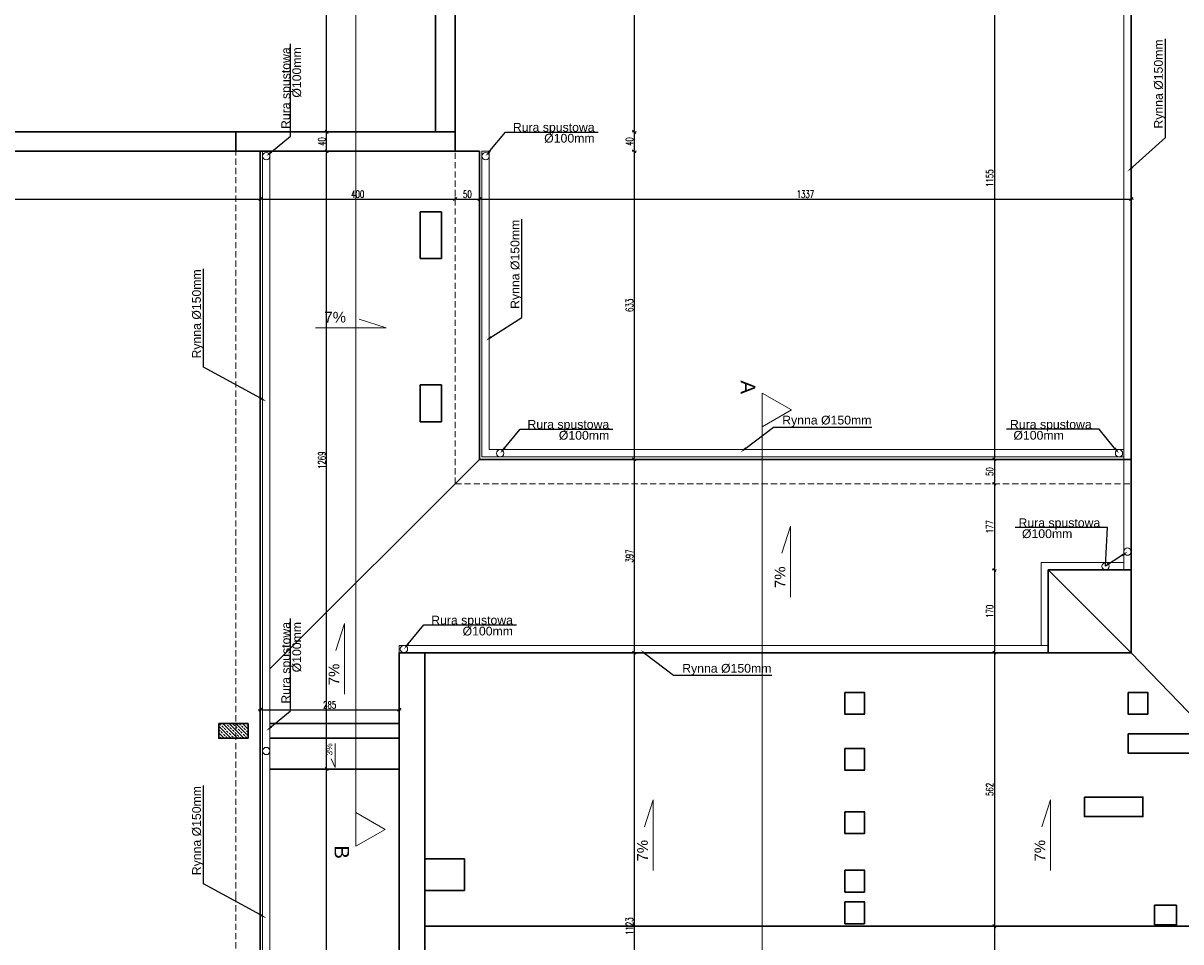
# Model space of a CAD drawing. Header units: millimetres. Extents: x 64838 to 107664, y -36848 to 0.
# Tile 106 of 109: x 98314 to 100689, y -30133 to -28247. Entities that reach past the tile are written whole.
import ezdxf
from ezdxf import colors
from ezdxf.entities.mleader import LeaderData, LeaderLine
from ezdxf.math import Vec2, Vec3

# ---------------------------------------------------------------- set-up
doc = ezdxf.new("R2010")
doc.units = ezdxf.units.MM
doc.linetypes.add('DASHED', pattern=[19.05, 12.7, -6.35])
doc.layers.get('Defpoints').update_dxf_attribs({"color": 30})
for name, color, linetype, lineweight in [('0.25', 3, 'Continuous', 25), ('J opisy', 7, 'Continuous', 9), ('J wymiary', 1, 'Continuous', 9), ('OPIS', 7, 'Continuous', 5), ('sciany', 252, 'Continuous', 30)]:
    doc.layers.add(name, color=color, linetype=linetype, lineweight=lineweight)
doc.styles.add('ADESK2', font='simplex', dxfattribs={"width": 0.7})
doc.styles.get("Standard").update_dxf_attribs({"font": 'arial.ttf'})
doc.dimstyles.new('1-100', dxfattribs={"dimscale": 1.5, "dimtxt": 10, "dimasz": 2, "dimexe": 1, "dimexo": 1, "dimgap": 1.5, "dimtad": 1, "dimdec": 0, "dimrnd": 0.5, "dimdsep": 46, "dimtxsty": 'ADESK2', "dimblk": 'wymiar', "dimcen": -1, "dimdle": 5, "dimse1": 1, "dimse2": 1, "dimclrd": 256, "dimclre": 256, "dimclrt": 256, "dimadec": 0, "dimazin": 0, "dimtfac": 1, "dimtdec": 0, "dimtix": 1, "dimtmove": 0, "dimatfit": 3, "dimfxl": 20, "dimfxlon": 1, "dimtolj": 1, "dimtzin": 0, "dimarcsym": 0})

# ---------------------------------------------------------------- blocks, each defined once
blk = doc.blocks.new('wymiar')
for p, q in [((1.5, 0), (-1.5, 0)), ((1.06, 1.06), (-1.06, -1.06)), ((0, 1.5), (0, -1.5))]:
    blk.add_line(p, q)
blk = doc.blocks.new('*D1217')
at = {"layer": 'Defpoints', "color": 0, "ltscale": 4}
for p in [(99160, -27630.1), (99097.6, -28470.1), (99567.3, -28470.1)]:
    blk.add_point(p, dxfattribs=at)
at = {"layer": 'J wymiary', "lineweight": -2}
blk.add_line((99567.3, -27633.1), (99567.3, -28467.1), dxfattribs=at)
at = {"layer": 'J wymiary', "lineweight": -2, "ltscale": 4, "xscale": 3, "yscale": 3, "zscale": 3}
for p, rotation in [((99567.3, -27630.1), 90), ((99567.3, -28470.1), 270)]:
    blk.add_blockref('wymiar', p, dxfattribs=dict(at, rotation=rotation))
at = {"layer": 'J wymiary', "ltscale": 4, "insert": (99557.5, -28050.1), "char_height": 15, "attachment_point": 5, "rotation": 90, "style": 'ADESK2'}
blk.add_mtext('\\A1;840', dxfattribs=at)
blk = doc.blocks.new('*D1218')
at = {"layer": 'Defpoints', "color": 0, "ltscale": 4}
for p in [(99097.6, -28470.1), (99088.9, -28510.1), (99567.3, -28510.1)]:
    blk.add_point(p, dxfattribs=at)
at = {"layer": 'J wymiary', "lineweight": -2}
blk.add_line((99567.3, -28473.1), (99567.3, -28507.1), dxfattribs=at)
at = {"layer": 'J wymiary', "lineweight": -2, "ltscale": 4, "xscale": 3, "yscale": 3, "zscale": 3}
for p, rotation in [((99567.3, -28470.1), 90), ((99567.3, -28510.1), 270)]:
    blk.add_blockref('wymiar', p, dxfattribs=dict(at, rotation=rotation))
at = {"layer": 'J wymiary', "ltscale": 4, "insert": (99557.5, -28490.1), "char_height": 15, "attachment_point": 5, "rotation": 90, "style": 'ADESK2'}
blk.add_mtext('\\A1;40', dxfattribs=at)
blk = doc.blocks.new('*D1219')
at = {"layer": 'Defpoints', "color": 0, "ltscale": 4}
for p in [(99088.9, -28510.1), (99264.7, -29142.6), (99567.3, -29142.6)]:
    blk.add_point(p, dxfattribs=at)
at = {"layer": 'J wymiary', "lineweight": -2}
blk.add_line((99567.3, -28513.1), (99567.3, -29139.6), dxfattribs=at)
at = {"layer": 'J wymiary', "lineweight": -2, "ltscale": 4, "xscale": 3, "yscale": 3, "zscale": 3}
for p, rotation in [((99567.3, -28510.1), 90), ((99567.3, -29142.6), 270)]:
    blk.add_blockref('wymiar', p, dxfattribs=dict(at, rotation=rotation))
at = {"layer": 'J wymiary', "ltscale": 4, "insert": (99557.5, -28826.3), "char_height": 15, "attachment_point": 5, "rotation": 90, "style": 'ADESK2'}
blk.add_mtext('\\A1;633', dxfattribs=at)
blk = doc.blocks.new('*D1220')
at = {"layer": 'Defpoints', "color": 0, "ltscale": 4}
for p in [(99264.7, -29142.6), (99316.9, -29539.6), (99567.3, -29539.6)]:
    blk.add_point(p, dxfattribs=at)
at = {"layer": 'J wymiary', "lineweight": -2}
blk.add_line((99567.3, -29145.6), (99567.3, -29536.6), dxfattribs=at)
at = {"layer": 'J wymiary', "lineweight": -2, "ltscale": 4, "xscale": 3, "yscale": 3, "zscale": 3}
for p, rotation in [((99567.3, -29142.6), 90), ((99567.3, -29539.6), 270)]:
    blk.add_blockref('wymiar', p, dxfattribs=dict(at, rotation=rotation))
at = {"layer": 'J wymiary', "ltscale": 4, "insert": (99557.5, -29341.1), "char_height": 15, "attachment_point": 5, "rotation": 90, "style": 'ADESK2'}
blk.add_mtext('\\A1;397', dxfattribs=at)
blk = doc.blocks.new('*D1221')
at = {"layer": 'Defpoints', "color": 0, "ltscale": 4}
for p in [(99316.9, -29539.6), (99416, -30662.6), (99567.3, -30662.6)]:
    blk.add_point(p, dxfattribs=at)
at = {"layer": 'J wymiary', "lineweight": -2}
blk.add_line((99567.3, -29542.6), (99567.3, -30659.6), dxfattribs=at)
at = {"layer": 'J wymiary', "lineweight": -2, "ltscale": 4, "xscale": 3, "yscale": 3, "zscale": 3}
for p, rotation in [((99567.3, -29539.6), 90), ((99567.3, -30662.6), 270)]:
    blk.add_blockref('wymiar', p, dxfattribs=dict(at, rotation=rotation))
at = {"layer": 'J wymiary', "ltscale": 4, "insert": (99557.5, -30101.1), "char_height": 15, "attachment_point": 5, "rotation": 90, "style": 'ADESK2'}
blk.add_mtext('\\A1;1123', dxfattribs=at)
blk = doc.blocks.new('*D1238')
at = {"layer": 'Defpoints', "color": 0, "ltscale": 4}
for p in [(98883.2, -29778.6), (98936.1, -29778.6), (98715.5, -32090.1)]:
    blk.add_point(p, dxfattribs=at)
at = {"layer": 'J wymiary', "lineweight": -2}
blk.add_line((98936.1, -32087.1), (98936.1, -29781.6), dxfattribs=at)
at = {"layer": 'J wymiary', "lineweight": -2, "ltscale": 4, "xscale": 3, "yscale": 3, "zscale": 3}
for p, rotation in [((98936.1, -29778.6), 90), ((98936.1, -32090.1), 270)]:
    blk.add_blockref('wymiar', p, dxfattribs=dict(at, rotation=rotation))
at = {"layer": 'J wymiary', "ltscale": 4, "insert": (98926.4, -30877.3), "char_height": 15, "attachment_point": 5, "rotation": 90, "style": 'ADESK2'}
blk.add_mtext('\\A1;2312', dxfattribs=at)
blk = doc.blocks.new('*D1239')
at = {"layer": 'Defpoints', "color": 0, "ltscale": 4}
for p in [(98897.3, -28510.1), (98936.1, -28510.1), (98883.2, -29778.6)]:
    blk.add_point(p, dxfattribs=at)
at = {"layer": 'J wymiary', "lineweight": -2}
blk.add_line((98936.1, -29775.6), (98936.1, -28513.1), dxfattribs=at)
at = {"layer": 'J wymiary', "lineweight": -2, "ltscale": 4, "xscale": 3, "yscale": 3, "zscale": 3}
for p, rotation in [((98936.1, -28510.1), 90), ((98936.1, -29778.6), 270)]:
    blk.add_blockref('wymiar', p, dxfattribs=dict(at, rotation=rotation))
at = {"layer": 'J wymiary', "ltscale": 4, "insert": (98926.4, -29144.4), "char_height": 15, "attachment_point": 5, "rotation": 90, "style": 'ADESK2'}
blk.add_mtext('\\A1;1269', dxfattribs=at)
blk = doc.blocks.new('*D1240')
at = {"layer": 'Defpoints', "color": 0, "ltscale": 4}
for p in [(98884.6, -28470.1), (98936.1, -28470.1), (98897.3, -28510.1)]:
    blk.add_point(p, dxfattribs=at)
at = {"layer": 'J wymiary', "lineweight": -2}
blk.add_line((98936.1, -28507.1), (98936.1, -28473.1), dxfattribs=at)
at = {"layer": 'J wymiary', "lineweight": -2, "ltscale": 4, "xscale": 3, "yscale": 3, "zscale": 3}
for p, rotation in [((98936.1, -28470.1), 90), ((98936.1, -28510.1), 270)]:
    blk.add_blockref('wymiar', p, dxfattribs=dict(at, rotation=rotation))
at = {"layer": 'J wymiary', "ltscale": 4, "insert": (98926.4, -28490.1), "char_height": 15, "attachment_point": 5, "rotation": 90, "style": 'ADESK2'}
blk.add_mtext('\\A1;40', dxfattribs=at)
blk = doc.blocks.new('*D1241')
at = {"layer": 'Defpoints', "color": 0, "ltscale": 4}
for p in [(98859.9, -27630.1), (98936.1, -27630.1), (98884.6, -28470.1)]:
    blk.add_point(p, dxfattribs=at)
at = {"layer": 'J wymiary', "lineweight": -2}
blk.add_line((98936.1, -28467.1), (98936.1, -27633.1), dxfattribs=at)
at = {"layer": 'J wymiary', "lineweight": -2, "ltscale": 4, "xscale": 3, "yscale": 3, "zscale": 3}
for p, rotation in [((98936.1, -27630.1), 90), ((98936.1, -28470.1), 270)]:
    blk.add_blockref('wymiar', p, dxfattribs=dict(at, rotation=rotation))
at = {"layer": 'J wymiary', "ltscale": 4, "insert": (98926.4, -28050.1), "char_height": 15, "attachment_point": 5, "rotation": 90, "style": 'ADESK2'}
blk.add_mtext('\\A1;840', dxfattribs=at)
blk = doc.blocks.new('*D1254')
at = {"layer": 'Defpoints', "color": 0, "ltscale": 4}
for p in [(100612.1, -27988.1), (100306.3, -29142.6), (100541.1, -29142.6)]:
    blk.add_point(p, dxfattribs=at)
at = {"layer": 'J wymiary', "lineweight": -2}
blk.add_line((100306.3, -27991.1), (100306.3, -29139.6), dxfattribs=at)
at = {"layer": 'J wymiary', "lineweight": -2, "ltscale": 4, "xscale": 3, "yscale": 3, "zscale": 3}
for p, rotation in [((100306.3, -27988.1), 90), ((100306.3, -29142.6), 270)]:
    blk.add_blockref('wymiar', p, dxfattribs=dict(at, rotation=rotation))
at = {"layer": 'J wymiary', "ltscale": 4, "insert": (100296.6, -28565.3), "char_height": 15, "attachment_point": 5, "rotation": 90, "style": 'ADESK2'}
blk.add_mtext('\\A1;1155', dxfattribs=at)
blk = doc.blocks.new('*D1255')
at = {"layer": 'Defpoints', "color": 0, "ltscale": 4}
for p in [(100541.1, -29142.6), (100306.3, -29192.6), (100529.1, -29192.6)]:
    blk.add_point(p, dxfattribs=at)
at = {"layer": 'J wymiary', "lineweight": -2}
blk.add_line((100306.3, -29145.6), (100306.3, -29189.6), dxfattribs=at)
at = {"layer": 'J wymiary', "lineweight": -2, "ltscale": 4, "xscale": 3, "yscale": 3, "zscale": 3}
for p, rotation in [((100306.3, -29142.6), 90), ((100306.3, -29192.6), 270)]:
    blk.add_blockref('wymiar', p, dxfattribs=dict(at, rotation=rotation))
at = {"layer": 'J wymiary', "ltscale": 4, "insert": (100296.6, -29167.6), "char_height": 15, "attachment_point": 5, "rotation": 90, "style": 'ADESK2'}
blk.add_mtext('\\A1;50', dxfattribs=at)
blk = doc.blocks.new('*D1256')
at = {"layer": 'Defpoints', "color": 0, "ltscale": 4}
for p in [(100529.1, -29192.6), (100306.3, -29369.6), (100503.9, -29369.6)]:
    blk.add_point(p, dxfattribs=at)
at = {"layer": 'J wymiary', "lineweight": -2}
blk.add_line((100306.3, -29195.6), (100306.3, -29366.6), dxfattribs=at)
at = {"layer": 'J wymiary', "lineweight": -2, "ltscale": 4, "xscale": 3, "yscale": 3, "zscale": 3}
for p, rotation in [((100306.3, -29192.6), 90), ((100306.3, -29369.6), 270)]:
    blk.add_blockref('wymiar', p, dxfattribs=dict(at, rotation=rotation))
at = {"layer": 'J wymiary', "ltscale": 4, "insert": (100296.6, -29281.1), "char_height": 15, "attachment_point": 5, "rotation": 90, "style": 'ADESK2'}
blk.add_mtext('\\A1;177', dxfattribs=at)
blk = doc.blocks.new('*D1257')
at = {"layer": 'Defpoints', "color": 0, "ltscale": 4}
for p in [(100503.9, -29369.6), (100306.3, -29539.6), (100458.4, -29539.6)]:
    blk.add_point(p, dxfattribs=at)
at = {"layer": 'J wymiary', "lineweight": -2}
blk.add_line((100306.3, -29372.6), (100306.3, -29536.6), dxfattribs=at)
at = {"layer": 'J wymiary', "lineweight": -2, "ltscale": 4, "xscale": 3, "yscale": 3, "zscale": 3}
for p, rotation in [((100306.3, -29369.6), 90), ((100306.3, -29539.6), 270)]:
    blk.add_blockref('wymiar', p, dxfattribs=dict(at, rotation=rotation))
at = {"layer": 'J wymiary', "ltscale": 4, "insert": (100296.6, -29454.6), "char_height": 15, "attachment_point": 5, "rotation": 90, "style": 'ADESK2'}
blk.add_mtext('\\A1;170', dxfattribs=at)
blk = doc.blocks.new('*D1258')
at = {"layer": 'Defpoints', "color": 0, "ltscale": 4}
for p in [(100458.4, -29539.6), (100306.3, -30101.1), (100489.6, -30101.1)]:
    blk.add_point(p, dxfattribs=at)
at = {"layer": 'J wymiary', "lineweight": -2}
blk.add_line((100306.3, -29542.6), (100306.3, -30098.1), dxfattribs=at)
at = {"layer": 'J wymiary', "lineweight": -2, "ltscale": 4, "xscale": 3, "yscale": 3, "zscale": 3}
for p, rotation in [((100306.3, -29539.6), 90), ((100306.3, -30101.1), 270)]:
    blk.add_blockref('wymiar', p, dxfattribs=dict(at, rotation=rotation))
at = {"layer": 'J wymiary', "ltscale": 4, "insert": (100296.6, -29820.3), "char_height": 15, "attachment_point": 5, "rotation": 90, "style": 'ADESK2'}
blk.add_mtext('\\A1;562', dxfattribs=at)
blk = doc.blocks.new('*D1259')
at = {"layer": 'Defpoints', "color": 0, "ltscale": 4}
for p in [(100489.6, -30101.1), (100306.3, -30475.6), (100447.9, -30475.6)]:
    blk.add_point(p, dxfattribs=at)
at = {"layer": 'J wymiary', "lineweight": -2}
blk.add_line((100306.3, -30104.1), (100306.3, -30472.6), dxfattribs=at)
at = {"layer": 'J wymiary', "lineweight": -2, "ltscale": 4, "xscale": 3, "yscale": 3, "zscale": 3}
for p, rotation in [((100306.3, -30101.1), 90), ((100306.3, -30475.6), 270)]:
    blk.add_blockref('wymiar', p, dxfattribs=dict(at, rotation=rotation))
at = {"layer": 'J wymiary', "ltscale": 4, "insert": (100296.6, -30288.3), "char_height": 15, "attachment_point": 5, "rotation": 90, "style": 'ADESK2'}
blk.add_mtext('\\A1;375', dxfattribs=at)
blk = doc.blocks.new('*D1263')
at = {"layer": 'Defpoints', "color": 0, "ltscale": 4}
for p in [(98800, -28533.9), (98800, -28608), (97745, -28677.6)]:
    blk.add_point(p, dxfattribs=at)
at = {"layer": 'J wymiary', "lineweight": -2}
blk.add_line((97748, -28608), (98797, -28608), dxfattribs=at)
at = {"layer": 'J wymiary', "lineweight": -2, "ltscale": 4, "xscale": 3, "yscale": 3, "zscale": 3, "rotation": 180}
blk.add_blockref('wymiar', (97745, -28608), dxfattribs=at)
at = {"layer": 'J wymiary', "lineweight": -2, "ltscale": 4, "xscale": 3, "yscale": 3, "zscale": 3}
blk.add_blockref('wymiar', (98800, -28608), dxfattribs=at)
at = {"layer": 'J wymiary', "ltscale": 4, "insert": (98272.5, -28598.2), "char_height": 15, "attachment_point": 5, "style": 'ADESK2'}
blk.add_mtext('\\A1;1055', dxfattribs=at)
blk = doc.blocks.new('*D1264')
at = {"layer": 'Defpoints', "color": 0, "ltscale": 4}
for p in [(98800, -28533.9), (99200, -28534.1), (99200, -28608)]:
    blk.add_point(p, dxfattribs=at)
at = {"layer": 'J wymiary', "lineweight": -2}
blk.add_line((98803, -28608), (99197, -28608), dxfattribs=at)
at = {"layer": 'J wymiary', "lineweight": -2, "ltscale": 4, "xscale": 3, "yscale": 3, "zscale": 3, "rotation": 180}
blk.add_blockref('wymiar', (98800, -28608), dxfattribs=at)
at = {"layer": 'J wymiary', "lineweight": -2, "ltscale": 4, "xscale": 3, "yscale": 3, "zscale": 3}
blk.add_blockref('wymiar', (99200, -28608), dxfattribs=at)
at = {"layer": 'J wymiary', "ltscale": 4, "insert": (99000, -28598.2), "char_height": 15, "attachment_point": 5, "style": 'ADESK2'}
blk.add_mtext('\\A1;400', dxfattribs=at)
blk = doc.blocks.new('*D1265')
at = {"layer": 'Defpoints', "color": 0, "ltscale": 4}
for p in [(99200, -28534.1), (99250, -28532.3), (99250, -28608)]:
    blk.add_point(p, dxfattribs=at)
at = {"layer": 'J wymiary', "lineweight": -2}
blk.add_line((99203, -28608), (99247, -28608), dxfattribs=at)
at = {"layer": 'J wymiary', "lineweight": -2, "ltscale": 4, "xscale": 3, "yscale": 3, "zscale": 3, "rotation": 180}
blk.add_blockref('wymiar', (99200, -28608), dxfattribs=at)
at = {"layer": 'J wymiary', "lineweight": -2, "ltscale": 4, "xscale": 3, "yscale": 3, "zscale": 3}
blk.add_blockref('wymiar', (99250, -28608), dxfattribs=at)
at = {"layer": 'J wymiary', "ltscale": 4, "insert": (99225, -28598.2), "char_height": 15, "attachment_point": 5, "style": 'ADESK2'}
blk.add_mtext('\\A1;50', dxfattribs=at)
blk = doc.blocks.new('*D1266')
at = {"layer": 'Defpoints', "color": 0, "ltscale": 4}
for p in [(99250, -28532.3), (100587, -28603.3), (100587, -28608)]:
    blk.add_point(p, dxfattribs=at)
at = {"layer": 'J wymiary', "lineweight": -2}
blk.add_line((99253, -28608), (100584, -28608), dxfattribs=at)
at = {"layer": 'J wymiary', "lineweight": -2, "ltscale": 4, "xscale": 3, "yscale": 3, "zscale": 3, "rotation": 180}
blk.add_blockref('wymiar', (99250, -28608), dxfattribs=at)
at = {"layer": 'J wymiary', "lineweight": -2, "ltscale": 4, "xscale": 3, "yscale": 3, "zscale": 3}
blk.add_blockref('wymiar', (100587, -28608), dxfattribs=at)
at = {"layer": 'J wymiary', "ltscale": 4, "insert": (99918.5, -28598.2), "char_height": 15, "attachment_point": 5, "style": 'ADESK2'}
blk.add_mtext('\\A1;1337', dxfattribs=at)
blk = doc.blocks.new('*D1267')
at = {"layer": 'Defpoints', "color": 0, "ltscale": 4}
for p in [(99085, -29656.8), (98800, -29685.1), (99085, -29685.1)]:
    blk.add_point(p, dxfattribs=at)
at = {"layer": 'J wymiary', "lineweight": -2}
blk.add_line((98803, -29656.8), (99082, -29656.8), dxfattribs=at)
at = {"layer": 'J wymiary', "lineweight": -2, "ltscale": 4, "xscale": 3, "yscale": 3, "zscale": 3, "rotation": 180}
blk.add_blockref('wymiar', (98800, -29656.8), dxfattribs=at)
at = {"layer": 'J wymiary', "lineweight": -2, "ltscale": 4, "xscale": 3, "yscale": 3, "zscale": 3}
blk.add_blockref('wymiar', (99085, -29656.8), dxfattribs=at)
at = {"layer": 'J wymiary', "ltscale": 4, "insert": (98942.5, -29647), "char_height": 15, "attachment_point": 5, "style": 'ADESK2'}
blk.add_mtext('\\A1;285', dxfattribs=at)

msp = doc.modelspace()

# ---------------------------------------------------------------- hatches: boundary and pattern name
at = {"layer": 'J opisy'}
h = msp.add_hatch(dxfattribs=at)
h.set_pattern_fill('ANSI33', color=256, scale=1.5, angle=90, style=0)
h.set_pattern_definition([(135, (31130.023, -22654.858), (-6.7351921, -6.7351921), []), (135, (31130.023, -22648.123), (-6.7351921, -6.7351921), [4.7625, -2.38125])])
h.paths.add_polyline_path([(98774.95, -29715.1), (98774.95, -29685.1), (98744.95, -29700.1)])
h.paths.add_polyline_path([(98774.95, -29715.1), (98744.95, -29700.1), (98714.95, -29715.1)])
h.paths.add_polyline_path([(98744.95, -29700.1), (98774.95, -29685.1), (98714.95, -29685.1)])
h.paths.add_polyline_path([(98744.95, -29700.1), (98714.95, -29685.1), (98714.95, -29715.1)])

# ---------------------------------------------------------------- linework, layer by layer
at = {"layer": '0.25'}
msp.add_line((98799.95, -32090.1), (98799.95, -28510.1), dxfattribs=at)
at = {"layer": 'OPIS'}
for p, q in [((98996.48, -27444.11), (98996.48, -29936.94)), ((100571.95, -27948.1), (100571.95, -29369.6)), ((98804.95, -28510.1), (98804.95, -32090.1)), ((98819.95, -32090.1), (98819.95, -28510.1)), ((99254.95, -28510.1), (99269.95, -28510.1)), ((99254.95, -28510.1), (99254.95, -29137.6)), ((99269.95, -28510.1), (99269.95, -29122.6)), ((99058.55, -28872.42), (99003.24, -28854.59)), ((98913.36, -28872.42), (99058.55, -28872.42)), ((99829.95, -29006.61), (99829.95, -30839.07)), ((100571.95, -29137.6), (99254.95, -29137.6)), ((100571.95, -29122.6), (99269.95, -29122.6)), ((99888.31, -29280.05), (99870.49, -29335.36)), ((99888.31, -29425.24), (99888.31, -29280.05)), ((100571.95, -29354.6), (100401.95, -29354.6)), ((100401.95, -29524.6), (100401.95, -29354.6)), ((98973.11, -29479.58), (98955.29, -29534.89)), ((98973.11, -29624.77), (98973.11, -29479.58)), ((100416.95, -29524.6), (99084.95, -29524.6)), ((99084.95, -29539.6), (99084.95, -29524.6)), ((98953.69, -29725.81), (98953.69, -29775.07)), ((98953.69, -29775.07), (98945.66, -29757.84)), ((99606.03, -29841.55), (99588.2, -29896.86)), ((99606.03, -29986.74), (99606.03, -29841.55)), ((100421.35, -29841.55), (100403.52, -29896.86)), ((100421.35, -29986.74), (100421.35, -29841.55))]:
    msp.add_line(p, q, dxfattribs=at)
for points in [[(99889.95, -29041.25), (99829.95, -29075.89), (99829.95, -29006.61)], [(99056.48, -29902.3), (98996.48, -29936.94), (98996.48, -29867.66)]]:
    msp.add_lwpolyline(points, close=True, dxfattribs=at)
for centre in [(98812.45, -28520.1), (99262.45, -28520.1), (99292.45, -29130.1), (100561.95, -29130.1), (100579.45, -29332.1), (100534.45, -29362.1), (99094.95, -29532.1), (98812.45, -29741.42)]:
    msp.add_circle(centre, 7.5, dxfattribs=at)
at = {"layer": 'sciany'}
for p, q in [((99159.95, -28470.1), (99159.95, -27630.1)), ((99199.95, -28510.1), (99199.95, -27630.1)), ((100586.95, -27948.1), (100586.95, -29539.6)), ((96739.95, -28470.1), (99199.95, -28470.1)), ((98749.95, -28510.1), (98749.95, -28470.1)), ((98211.95, -28510.1), (98534.95, -28510.1)), ((98534.95, -28510.1), (98749.95, -28510.1)), ((98749.95, -28510.1), (99199.95, -28510.1)), ((98799.95, -32090.1), (98799.95, -28510.1)), ((99199.95, -28510.1), (99249.95, -28510.1)), ((99249.95, -29142.6), (99249.95, -28510.1)), ((99127.95, -28634.1), (99159.95, -28634.1)), ((99127.95, -28634.1), (99127.95, -28666.1)), ((99127.95, -28634.1), (99127.95, -28730.1)), ((99127.95, -28634.1), (99171.95, -28634.1)), ((99171.95, -28634.1), (99171.95, -28730.1)), ((99127.95, -28678.1), (99127.95, -28730.1)), ((99127.95, -28730.1), (99159.95, -28730.1)), ((99127.95, -28730.1), (99171.95, -28730.1)), ((99127.95, -28989.7), (99159.95, -28989.7)), ((99127.95, -28989.7), (99127.95, -29021.7)), ((99127.95, -28989.7), (99171.95, -28989.7)), ((99127.95, -28989.7), (99127.95, -29065.7)), ((99171.95, -28989.7), (99171.95, -29065.7)), ((99127.95, -29033.7), (99127.95, -29065.7)), ((99127.95, -29065.7), (99159.95, -29065.7)), ((99127.95, -29065.7), (99171.95, -29065.7)), ((98819.95, -29572.6), (99249.95, -29142.6)), ((99249.95, -29142.6), (100586.95, -29142.6)), ((100586.95, -29369.6), (100416.95, -29369.6)), ((100416.95, -29539.6), (100416.95, -29369.6)), ((100416.95, -29369.6), (100586.95, -29539.6)), ((100586.95, -29539.6), (99084.95, -29539.6)), ((99084.95, -29539.6), (99084.95, -30662.6)), ((99137.95, -29539.6), (99137.95, -30662.6)), ((100586.95, -29539.6), (100747.08, -29706.1)), ((98819.95, -29685.1), (99084.95, -29685.1)), ((98819.95, -29715.1), (99084.95, -29715.1)), ((99084.95, -29778.62), (98819.95, -29778.62)), ((99218.95, -29962.6), (99137.95, -29962.6)), ((99218.95, -30027.6), (99218.95, -29962.6)), ((99137.95, -30027.6), (99218.95, -30027.6)), ((99137.95, -30101.1), (102789.95, -30101.1))]:
    msp.add_line(p, q, dxfattribs=at)
at = {"layer": 'sciany', "linetype": 'DASHED', "lineweight": 9}
for p, q in [((98749.95, -30042.6), (98749.95, -28510.1)), ((99199.95, -29192.6), (99199.95, -28510.1)), ((99199.95, -29192.6), (100586.95, -29192.6)), ((98749.95, -32090.1), (98749.95, -30042.6))]:
    msp.add_line(p, q, dxfattribs=at)
at = {"layer": 'sciany'}
for points in [[(99999.57, -29621.1), (100039.57, -29621.1), (100039.57, -29666.1), (99999.57, -29666.1)], [(100580.95, -29621.1), (100620.95, -29621.1), (100620.95, -29666.1), (100580.95, -29666.1)], [(98714.95, -29685.1), (98714.95, -29715.1), (98774.95, -29715.1), (98774.95, -29685.1)], [(100580.95, -29706.1), (100846.95, -29706.1), (100846.95, -29746.1), (100580.95, -29746.1)], [(99999.57, -29736.1), (100039.57, -29736.1), (100039.57, -29781.1), (99999.57, -29781.1)], [(100490.95, -29836.1), (100610.95, -29836.1), (100610.95, -29876.1), (100490.95, -29876.1)], [(99999.57, -29866.1), (100039.57, -29866.1), (100039.57, -29911.1), (99999.57, -29911.1)], [(99999.57, -29986.1), (100039.57, -29986.1), (100039.57, -30031.1), (99999.57, -30031.1)], [(99999.57, -30051.1), (100039.57, -30051.1), (100039.57, -30096.1), (99999.57, -30096.1)], [(100679.95, -30058.1), (100679.95, -30098.1), (100634.95, -30098.1), (100634.95, -30058.1)]]:
    msp.add_lwpolyline(points, close=True, dxfattribs=at)

# ---------------------------------------------------------------- texts
at = {"layer": 'OPIS'}
msp.add_text('7%%%', height=22, dxfattribs=at).set_placement((98931.66, -28861.67))
for p in [(99877.57, -29406.94), (98962.37, -29606.47), (99595.28, -29968.44), (100410.6, -29968.44)]:
    msp.add_text('7%%%', height=22, rotation=90, dxfattribs=at).set_placement(p)
for s, insert, char_height, width, attachment_point, rotation in [('A', (99800.89, -28994.45), 30, 162.4495, 5, 270), ('3%', (98935.51, -29725.64), 12.5, 350.5698, 3, 90), ('B', (98967.41, -29949.1), 30, 162.4495, 5, 270)]:
    msp.add_mtext(s, dxfattribs=dict(at, insert=insert, char_height=char_height, width=width, attachment_point=attachment_point, rotation=rotation))

# ---------------------------------------------------------------- dimensions: what is measured, and where the dimension line sits
at = {"layer": 'J wymiary'}
for base, p1, p2, picture, middle in [((98936.13, -27630.1), (98884.59, -28470.1), (98859.9, -27630.1), '*D1241', (98926.38, -28050.1)), ((99567.27, -28470.1), (99159.95, -27630.1), (99097.61, -28470.1), '*D1217', (99557.52, -28050.1)), ((100306.34864968, -29142.59593817), (100612.07104735, -27988.09593817), (100541.11029229, -29142.59593817), '*D1254', (100296.59864968, -28565.34593817)), ((98936.13, -28470.1), (98897.27, -28510.1), (98884.59, -28470.1), '*D1240', (98926.38, -28490.1)), ((99567.27, -28510.1), (99097.61, -28470.1), (99088.92, -28510.1), '*D1218', (99557.52, -28490.1)), ((98936.13, -28510.1), (98883.23, -29778.62), (98897.27, -28510.1), '*D1239', (98926.38, -29144.36)), ((99567.2724462, -29142.59593817), (99088.91587198, -28510.09593817), (99264.66222575, -29142.59593817), '*D1219', (99557.5224462, -28826.34593817)), ((99567.27, -29539.6), (99264.66, -29142.6), (99316.85, -29539.6), '*D1220', (99557.52, -29341.1)), ((100306.35, -29192.6), (100541.11, -29142.6), (100529.15, -29192.6), '*D1255', (100296.6, -29167.6)), ((100306.35, -29369.6), (100529.15, -29192.6), (100503.92, -29369.6), '*D1256', (100296.6, -29281.1)), ((100306.35, -29539.6), (100503.92, -29369.6), (100458.35, -29539.6), '*D1257', (100296.6, -29454.6)), ((99567.27, -30662.6), (99316.85, -29539.6), (99415.99, -30662.6), '*D1221', (99557.52, -30101.1)), ((100306.34864968, -30101.09593817), (100458.35129246, -29539.59593817), (100489.56790934, -30101.09593817), '*D1258', (100296.59864968, -29820.34593817)), ((100306.34864968, -30475.59593817), (100489.56790934, -30101.09593817), (100447.89290477, -30475.59593817), '*D1259', (100296.59864968, -30288.34593817))]:
    dim = msp.add_linear_dim(base=base, p1=p1, p2=p2, angle=90, dimstyle='1-100', override={"dimblk": 'wymiar'}, dxfattribs=at)
    dim.commit()
    dim.dimension.update_dxf_attribs({"geometry": picture, "text_midpoint": middle})
for base, p1, p2, picture, middle in [((98799.95, -28607.97), (97744.95, -28677.55), (98799.95, -28533.88), '*D1263', (98272.45, -28598.22)), ((99199.95, -28607.97), (98799.95, -28533.88), (99199.95, -28534.05), '*D1264', (98999.95, -28598.22)), ((99249.95, -28607.97), (99199.95, -28534.05), (99249.95, -28532.28), '*D1265', (99224.95, -28598.22)), ((100586.95, -28607.97), (99249.95, -28532.28), (100586.95, -28603.27), '*D1266', (99918.45, -28598.22)), ((99084.95, -29656.79), (98799.95, -29685.1), (99084.95, -29685.1), '*D1267', (98942.45, -29647.04))]:
    dim = msp.add_linear_dim(base=base, p1=p1, p2=p2, dimstyle='1-100', override={"dimblk": 'wymiar'}, dxfattribs=at)
    dim.commit()
    dim.dimension.update_dxf_attribs({"geometry": picture, "text_midpoint": middle})
dim = msp.add_linear_dim(base=(98936.13, -29778.62), p1=(98715.48, -32090.1), p2=(98883.23, -29778.62), angle=90, dimstyle='1-100', override={"dimblk": 'wymiar'}, dxfattribs=at)
dim.commit()
dim.dimension.update_dxf_attribs({"geometry": '*D1238', "text_midpoint": (98936.13, -30877.26), "dimtype": 160})

# ---------------------------------------------------------------- leaders
at = {"layer": 'OPIS'}
ml = msp.add_multileader_mtext('Standard', dxfattribs=at)
ml.set_content('Rynna %%C150mm', color=256)
ml.set_leader_properties()
ml.build(insert=Vec2(0, 0))
ml.multileader.update_dxf_attribs({"text_left_attachment_type": 6, "text_right_attachment_type": 6, "arrow_head_size": 14})
ctx = ml.context
ctx.base_point, ctx.char_height, ctx.arrow_head_size, ctx.landing_gap_size, ctx.plane_origin, ctx.plane_x_axis, ctx.plane_y_axis = Vec3(100657.14, -28473.39), 18, 14, 10, Vec3(100575.18, -28008.55), Vec3(0, 1), Vec3(-1, 0)
ctx.left_attachment, ctx.right_attachment = 6, 6
notes = []
notes.append((ctx, [(0, (1, 1, 0), (100657.14, -28481.39), (0, 1), 8, [(0, [(100579.24, -28551.69)], 256, [])])]))
ctx.mtext.insert, ctx.mtext.text_direction, ctx.mtext.rotation, ctx.mtext.line_spacing_factor, ctx.mtext.flow_direction = Vec3(100633.85, -28463.39), Vec3(0, 1), 1.5707963, 0.25, 5
ml = msp.add_multileader_mtext('Standard', dxfattribs=at)
ml.set_content('Rura spustowa\\P\\P\\P %%C100mm', color=256)
ml.set_leader_properties()
ml.build(insert=Vec2(0, 0))
ml.multileader.update_dxf_attribs({"text_left_attachment_type": 6, "text_right_attachment_type": 6, "arrow_head_size": 14})
ctx = ml.context
ctx.base_point, ctx.char_height, ctx.arrow_head_size, ctx.landing_gap_size, ctx.plane_origin, ctx.plane_x_axis, ctx.plane_y_axis = Vec3(98862.1, -28471.17), 18, 14, 10, Vec3(98955.78, -28756.45), Vec3(0, 1), Vec3(-1, 0)
ctx.left_attachment, ctx.right_attachment, ctx.text_align_type = 6, 6, 2
notes.append((ctx, [(0, (1, 1, 0), (98862.1, -28479.17), (0, 1), 8, [(0, [(98812.45, -28520.1)], 256, [])])]))
ctx.mtext.insert, ctx.mtext.text_direction, ctx.mtext.rotation, ctx.mtext.alignment, ctx.mtext.line_spacing_factor, ctx.mtext.flow_direction = Vec3(98843.38, -28296.49), Vec3(0, 1), 1.5707963, 3, 0.25, 5
ml = msp.add_multileader_mtext('Standard', dxfattribs=at)
ml.set_content('Rura spustowa\\P\\P\\P %%C100mm', color=256)
ml.set_leader_properties()
ml.build(insert=Vec2(0, 0))
ml.multileader.update_dxf_attribs({"text_left_attachment_type": 6, "text_right_attachment_type": 6, "arrow_head_size": 14})
ctx = ml.context
ctx.base_point, ctx.char_height, ctx.arrow_head_size, ctx.landing_gap_size, ctx.plane_origin = Vec3(99311.38, -28470.44), 18, 14, 10, Vec3(99026.1, -28376.77)
ctx.left_attachment, ctx.right_attachment, ctx.text_align_type = 6, 6, 2
notes.append((ctx, [(0, (1, 1, 0), (99303.38, -28470.44), (1, 0), 8, [(0, [(99262.45, -28520.1)], 256, [])])]))
ctx.mtext.insert, ctx.mtext.alignment, ctx.mtext.line_spacing_factor, ctx.mtext.flow_direction = Vec3(99486.06, -28451.72), 3, 0.25, 5
ml = msp.add_multileader_mtext('Standard', dxfattribs=at)
ml.set_content('Rynna %%C150mm', color=256)
ml.set_leader_properties()
ml.build(insert=Vec2(0, 0))
ml.multileader.update_dxf_attribs({"text_left_attachment_type": 6, "text_right_attachment_type": 6, "arrow_head_size": 14})
ctx = ml.context
ctx.base_point, ctx.char_height, ctx.arrow_head_size, ctx.landing_gap_size, ctx.plane_origin, ctx.plane_x_axis, ctx.plane_y_axis = Vec3(99337.05, -28843.57), 18, 14, 10, Vec3(99203.83, -28378.73), Vec3(0, 1), Vec3(-1, 0)
ctx.left_attachment, ctx.right_attachment = 6, 6
notes.append((ctx, [(0, (1, 1, 0), (99337.05, -28851.57), (0, 1), 8, [(0, [(99262.66, -28898.8)], 256, [])])]))
ctx.mtext.insert, ctx.mtext.text_direction, ctx.mtext.rotation, ctx.mtext.line_spacing_factor, ctx.mtext.flow_direction = Vec3(99313.76, -28833.57), Vec3(0, 1), 1.5707963, 0.25, 5
ml = msp.add_multileader_mtext('Standard', dxfattribs=at)
ml.set_content('Rynna %%C150mm', color=256)
ml.set_leader_properties()
ml.build(insert=Vec2(0, 0))
ml.multileader.update_dxf_attribs({"text_left_attachment_type": 6, "text_right_attachment_type": 6, "arrow_head_size": 14})
ctx = ml.context
ctx.base_point, ctx.char_height, ctx.arrow_head_size, ctx.landing_gap_size, ctx.plane_origin, ctx.plane_x_axis, ctx.plane_y_axis = Vec3(98683.5, -28945.44), 18, 14, 10, Vec3(98816.73, -28480.6), Vec3(0, 1), Vec3(-1, 0)
ctx.left_attachment, ctx.right_attachment = 6, 6
notes.append((ctx, [(0, (1, 1, 0), (98683.5, -28953.44), (0, 1), 8, [(0, [(98812.67, -29023.74)], 256, [])])]))
ctx.mtext.insert, ctx.mtext.text_direction, ctx.mtext.rotation, ctx.mtext.line_spacing_factor, ctx.mtext.flow_direction = Vec3(98660.21, -28935.44), Vec3(0, 1), 1.5707963, 0.25, 5
ml = msp.add_multileader_mtext('Standard', dxfattribs=at)
ml.set_content('Rura spustowa\\P\\P\\P %%C100mm', color=256)
ml.set_leader_properties()
ml.build(insert=Vec2(0, 0))
ml.multileader.update_dxf_attribs({"text_left_attachment_type": 6, "text_right_attachment_type": 6, "arrow_head_size": 14})
ctx = ml.context
ctx.base_point, ctx.char_height, ctx.arrow_head_size, ctx.landing_gap_size, ctx.plane_origin = Vec3(99341.38, -29080.44), 18, 14, 10, Vec3(99056.1, -28986.77)
ctx.left_attachment, ctx.right_attachment, ctx.text_align_type = 6, 6, 2
notes.append((ctx, [(0, (1, 1, 0), (99333.38, -29080.44), (1, 0), 8, [(0, [(99292.45, -29130.1)], 256, [])])]))
ctx.mtext.insert, ctx.mtext.alignment, ctx.mtext.line_spacing_factor, ctx.mtext.flow_direction = Vec3(99516.06, -29061.72), 3, 0.25, 5
ml = msp.add_multileader_mtext('Standard', dxfattribs=at)
ml.set_content('Rynna %%C150mm', color=256)
ml.set_leader_properties()
ml.build(insert=Vec2(0, 0))
ml.multileader.update_dxf_attribs({"text_left_attachment_type": 6, "text_right_attachment_type": 6, "arrow_head_size": 14})
ctx = ml.context
ctx.base_point, ctx.char_height, ctx.arrow_head_size, ctx.landing_gap_size, ctx.plane_origin = Vec3(99860.99, -29076.28), 18, 14, 10, Vec3(100330.06, -29011.97)
ctx.left_attachment, ctx.right_attachment = 6, 6
notes.append((ctx, [(0, (1, 1, 0), (99852.99, -29076.28), (1, 0), 8, [(0, [(99785.23, -29128.31)], 256, [])])]))
ctx.mtext.insert, ctx.mtext.line_spacing_factor, ctx.mtext.flow_direction = Vec3(99870.99, -29052.99), 0.25, 5
ml = msp.add_multileader_mtext('Standard', dxfattribs=at)
ml.set_content('Rura spustowa\\P\\P\\P %%C100mm', color=256)
ml.set_leader_properties()
ml.build(insert=Vec2(0, 0))
ml.multileader.update_dxf_attribs({"text_left_attachment_type": 6, "text_right_attachment_type": 6, "arrow_head_size": 14})
ctx = ml.context
ctx.base_point, ctx.char_height, ctx.arrow_head_size, ctx.landing_gap_size, ctx.plane_origin = Vec3(100328.35, -29080.44), 18, 14, 10, Vec3(100798.31, -28986.77)
ctx.left_attachment, ctx.right_attachment = 6, 6
notes.append((ctx, [(0, (1, 1, 0), (100521.03, -29080.44), (-1, 0), 8, [(0, [(100561.95, -29130.1)], 256, [])])]))
ctx.mtext.insert, ctx.mtext.line_spacing_factor, ctx.mtext.flow_direction = Vec3(100338.35, -29061.72), 0.25, 5
ml = msp.add_multileader_mtext('Standard', dxfattribs=at)
ml.set_content('Rura spustowa\\P\\P\\P %%C100mm', color=256)
ml.set_leader_properties()
ml.build(insert=Vec2(0, 0))
ml.multileader.update_dxf_attribs({"text_left_attachment_type": 6, "text_right_attachment_type": 6, "arrow_head_size": 14})
ctx = ml.context
ctx.base_point, ctx.char_height, ctx.arrow_head_size, ctx.landing_gap_size, ctx.plane_origin = Vec3(100345.85, -29282.44), 18, 14, 10, Vec3(100815.81, -29188.77)
ctx.left_attachment, ctx.right_attachment = 6, 6
notes.append((ctx, [(0, (1, 1, 0), (100538.53, -29282.44), (-1, 0), 8, [(1, [(100579.45, -29332.1), (100534.45, -29362.1)], 256, [])])]))
ctx.mtext.insert, ctx.mtext.line_spacing_factor, ctx.mtext.flow_direction = Vec3(100355.85, -29263.72), 0.25, 5
ml = msp.add_multileader_mtext('Standard', dxfattribs=at)
ml.set_content('Rura spustowa\\P\\P\\P %%C100mm', color=256)
ml.set_leader_properties()
ml.build(insert=Vec2(0, 0))
ml.multileader.update_dxf_attribs({"text_left_attachment_type": 6, "text_right_attachment_type": 6, "arrow_head_size": 14})
ctx = ml.context
ctx.base_point, ctx.char_height, ctx.arrow_head_size, ctx.landing_gap_size, ctx.plane_origin, ctx.plane_x_axis, ctx.plane_y_axis = Vec3(98862.1, -29651.17), 18, 14, 10, Vec3(98955.78, -29936.45), Vec3(0, 1), Vec3(-1, 0)
ctx.left_attachment, ctx.right_attachment, ctx.text_align_type = 6, 6, 2
notes.append((ctx, [(0, (1, 1, 0), (98862.1, -29659.17), (0, 1), 8, [(0, [(98812.45, -29700.1)], 256, [])])]))
ctx.mtext.insert, ctx.mtext.text_direction, ctx.mtext.rotation, ctx.mtext.alignment, ctx.mtext.line_spacing_factor, ctx.mtext.flow_direction = Vec3(98843.38, -29476.49), Vec3(0, 1), 1.5707963, 3, 0.25, 5
ml = msp.add_multileader_mtext('Standard', dxfattribs=at)
ml.set_content('Rura spustowa\\P\\P\\P %%C100mm', color=256)
ml.set_leader_properties()
ml.build(insert=Vec2(0, 0))
ml.multileader.update_dxf_attribs({"text_left_attachment_type": 6, "text_right_attachment_type": 6, "arrow_head_size": 14})
ctx = ml.context
ctx.base_point, ctx.char_height, ctx.arrow_head_size, ctx.landing_gap_size, ctx.plane_origin = Vec3(99143.88, -29482.44), 18, 14, 10, Vec3(98858.6, -29388.77)
ctx.left_attachment, ctx.right_attachment, ctx.text_align_type = 6, 6, 2
notes.append((ctx, [(0, (1, 1, 0), (99135.88, -29482.44), (1, 0), 8, [(0, [(99094.95, -29532.1)], 256, [])])]))
ctx.mtext.insert, ctx.mtext.alignment, ctx.mtext.line_spacing_factor, ctx.mtext.flow_direction = Vec3(99318.56, -29463.72), 3, 0.25, 5
ml = msp.add_multileader_mtext('Standard', dxfattribs=at)
ml.set_content('Rynna %%C150mm', color=256)
ml.set_leader_properties()
ml.build(insert=Vec2(0, 0))
ml.multileader.update_dxf_attribs({"text_left_attachment_type": 6, "text_right_attachment_type": 6, "arrow_head_size": 14})
ctx = ml.context
ctx.base_point, ctx.char_height, ctx.arrow_head_size, ctx.landing_gap_size, ctx.plane_origin = Vec3(99655.79, -29585.91), 18, 14, 10, Vec3(100124.86, -29650.23)
ctx.left_attachment, ctx.right_attachment = 6, 6
notes.append((ctx, [(0, (1, 1, 0), (99647.79, -29585.91), (1, 0), 8, [(0, [(99580.02, -29533.88)], 256, [])])]))
ctx.mtext.insert, ctx.mtext.line_spacing_factor, ctx.mtext.flow_direction = Vec3(99665.79, -29562.62), 0.25, 5
ml = msp.add_multileader_mtext('Standard', dxfattribs=at)
ml.set_content('Rynna %%C150mm', color=256)
ml.set_leader_properties()
ml.build(insert=Vec2(0, 0))
ml.multileader.update_dxf_attribs({"text_left_attachment_type": 6, "text_right_attachment_type": 6, "arrow_head_size": 14})
ctx = ml.context
ctx.base_point, ctx.char_height, ctx.arrow_head_size, ctx.landing_gap_size, ctx.plane_origin, ctx.plane_x_axis, ctx.plane_y_axis = Vec3(98683.65, -30006.45), 18, 14, 10, Vec3(98816.88, -29541.61), Vec3(0, 1), Vec3(-1, 0)
ctx.left_attachment, ctx.right_attachment = 6, 6
notes.append((ctx, [(0, (1, 1, 0), (98683.65, -30014.45), (0, 1), 8, [(0, [(98812.82, -30084.75)], 256, [])])]))
ctx.mtext.insert, ctx.mtext.text_direction, ctx.mtext.rotation, ctx.mtext.line_spacing_factor, ctx.mtext.flow_direction = Vec3(98660.36, -29996.45), Vec3(0, 1), 1.5707963, 0.25, 5
for ctx, leaders in notes:
    for number, flags, end, landing, length, lines in leaders:
        leader = LeaderData()
        leader.index, (leader.has_last_leader_line, leader.has_dogleg_vector, leader.attachment_direction) = number, flags
        leader.last_leader_point, leader.dogleg_vector, leader.dogleg_length = Vec3(end), Vec3(landing), length
        for number, points, colour, breaks in lines:
            line = LeaderLine()
            line.index, line.vertices, line.color, line.breaks = number, Vec3.list(points), colors.encode_raw_color(colour), breaks
            leader.lines.append(line)
        ctx.leaders.append(leader)

doc.saveas('drawing.dxf')
